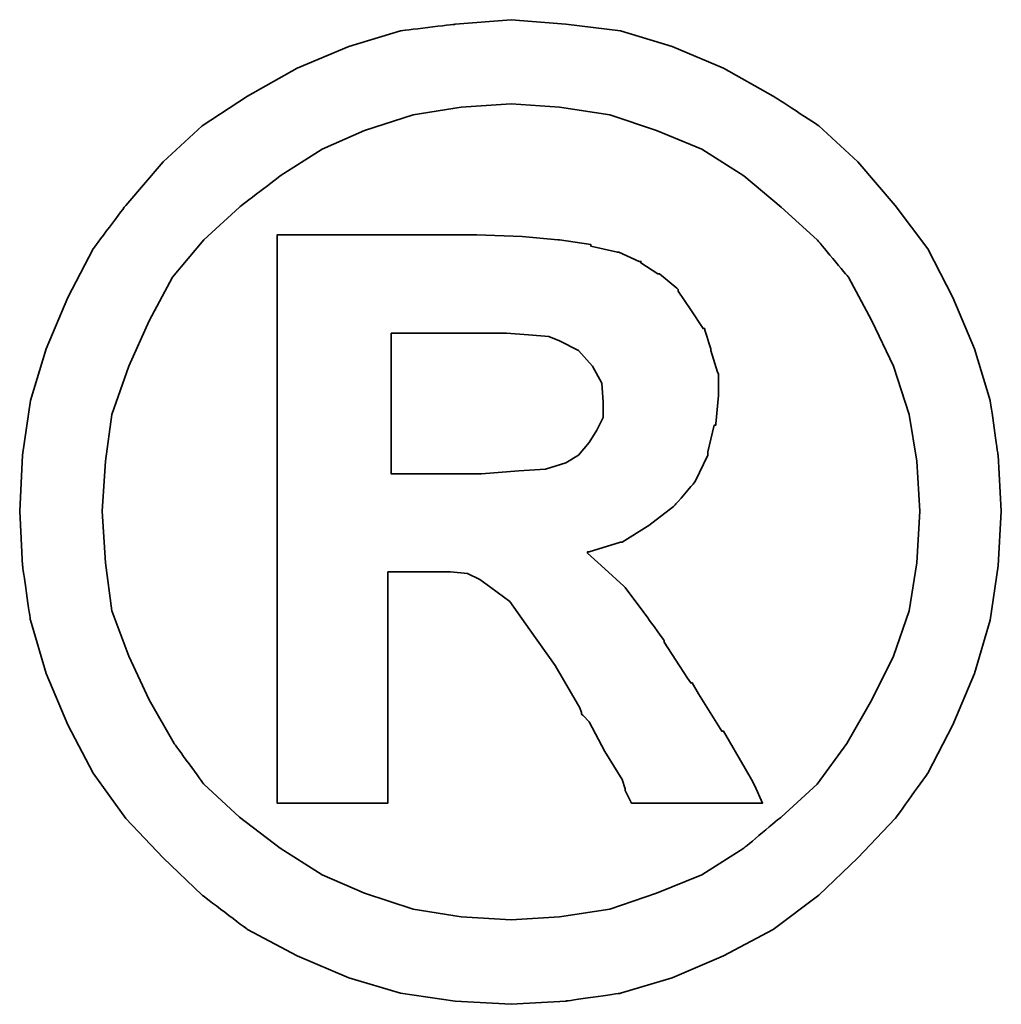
# Model space of a CAD drawing. Header units: millimetres. Extents: x 725 to 1014, y 326 to 423.
# Tile 49 of 51: x 970.12 to 971.23, y 353.43 to 354.54. Entities that reach past the tile are written whole.
import ezdxf

# ---------------------------------------------------------------- set-up
doc = ezdxf.new("R2010")
doc.units = ezdxf.units.MM
doc.header["$LTSCALE"] = 0.15
doc.layers.add('DIM', color=4, linetype='CONTINUOUS')
doc.layers.add('layer 1', color=7, linetype='CONTINUOUS')

# ---------------------------------------------------------------- blocks, each defined once
blk = doc.blocks.new('TBI MOTION logo(完整正式版)')
at = {"layer": 'layer 1', "color": 22, "lineweight": 35}
for points, knots in [([(81.20634, 4.98624), (81.20634, 4.98624), (81.18649, 5.32862), (81.18649, 5.32862), (81.18649, 5.32862), (81.18649, 5.32862), (81.13886, 5.66206), (81.13886, 5.66206), (81.13886, 5.66206), (81.13886, 5.66206), (81.04359, 5.97764), (81.04359, 5.97764), (81.04359, 5.97764), (81.04359, 5.97764), (80.91061, 6.29124), (80.91061, 6.29124), (80.91061, 6.29124), (80.91061, 6.29124), (80.75778, 6.58697), (80.75778, 6.58697), (80.75778, 6.58697), (80.75778, 6.58697), (80.5593, 6.85294), (80.5593, 6.85294), (80.5593, 6.85294), (80.5593, 6.85294), (80.33105, 7.1189), (80.33105, 7.1189), (80.33105, 7.1189), (80.33105, 7.1189), (80.09287, 7.33921), (80.09287, 7.33921), (80.09287, 7.33921), (80.09287, 7.33921), (79.815, 7.51982), (79.815, 7.51982), (79.815, 7.51982), (79.815, 7.51982), (79.51133, 7.69051), (79.51133, 7.69051), (79.51133, 7.69051), (79.51133, 7.69051), (79.19773, 7.8235), (79.19773, 7.8235), (79.19773, 7.8235), (79.19773, 7.8235), (78.88215, 7.91877), (78.88215, 7.91877), (78.88215, 7.91877), (78.88215, 7.91877), (78.54871, 7.95846), (78.54871, 7.95846), (78.54871, 7.95846), (78.54871, 7.95846), (78.21526, 7.98625), (78.21526, 7.98625), (78.21526, 7.98625), (78.21526, 7.98625), (77.87388, 7.95846), (77.87388, 7.95846), (77.87388, 7.95846), (77.87388, 7.95846), (77.54044, 7.91877), (77.54044, 7.91877), (77.54044, 7.91877), (77.54044, 7.91877), (77.22485, 7.8235), (77.22485, 7.8235), (77.22485, 7.8235), (77.22485, 7.8235), (76.91027, 7.69051), (76.91027, 7.69051), (76.91027, 7.69051), (76.91027, 7.69051), (76.6056, 7.51982), (76.6056, 7.51982), (76.6056, 7.51982), (76.6056, 7.51982), (76.32972, 7.33921), (76.32972, 7.33921), (76.32972, 7.33921), (76.32972, 7.33921), (76.09154, 7.1189), (76.09154, 7.1189), (76.09154, 7.1189), (76.09154, 7.1189), (75.86329, 6.85294), (75.86329, 6.85294), (75.86329, 6.85294), (75.86329, 6.85294), (75.66382, 6.58697), (75.66382, 6.58697), (75.66382, 6.58697), (75.66382, 6.58697), (75.51099, 6.29124), (75.51099, 6.29124), (75.51099, 6.29124), (75.51099, 6.29124), (75.37702, 5.97764), (75.37702, 5.97764), (75.37702, 5.97764), (75.37702, 5.97764), (75.28175, 5.66206), (75.28175, 5.66206), (75.28175, 5.66206), (75.28175, 5.66206), (75.23411, 5.32862), (75.23411, 5.32862), (75.23411, 5.32862), (75.23411, 5.32862), (75.21625, 4.98624), (75.21625, 4.98624), (75.21625, 4.98624), (75.21625, 4.98624), (75.23411, 4.6528), (75.23411, 4.6528), (75.23411, 4.6528), (75.23411, 4.6528), (75.28175, 4.32035), (75.28175, 4.32035), (75.28175, 4.32035), (75.28175, 4.32035), (75.37702, 3.99583), (75.37702, 3.99583), (75.37702, 3.99583), (75.37702, 3.99583), (75.51099, 3.68224), (75.51099, 3.68224), (75.51099, 3.68224), (75.51099, 3.68224), (75.66382, 3.38749), (75.66382, 3.38749), (75.66382, 3.38749), (75.66382, 3.38749), (75.86329, 3.10963), (75.86329, 3.10963), (75.86329, 3.10963), (75.86329, 3.10963), (76.09154, 2.87145), (76.09154, 2.87145), (76.09154, 2.87145), (76.09154, 2.87145), (76.32972, 2.6432), (76.32972, 2.6432), (76.32972, 2.6432), (76.32972, 2.6432), (76.6056, 2.43381), (76.6056, 2.43381), (76.6056, 2.43381), (76.6056, 2.43381), (76.91027, 2.27205), (76.91027, 2.27205), (76.91027, 2.27205), (76.91027, 2.27205), (77.22485, 2.13906), (77.22485, 2.13906), (77.22485, 2.13906), (77.22485, 2.13906), (77.54044, 2.0438), (77.54044, 2.0438), (77.54044, 2.0438), (77.54044, 2.0438), (77.87388, 1.99616), (77.87388, 1.99616), (77.87388, 1.99616), (77.87388, 1.99616), (78.21526, 1.97631), (78.21526, 1.97631), (78.21526, 1.97631), (78.21526, 1.97631), (78.54871, 1.99616), (78.54871, 1.99616), (78.54871, 1.99616), (78.54871, 1.99616), (78.88215, 2.0438), (78.88215, 2.0438), (78.88215, 2.0438), (78.88215, 2.0438), (79.19773, 2.13906), (79.19773, 2.13906), (79.19773, 2.13906), (79.19773, 2.13906), (79.51133, 2.27205), (79.51133, 2.27205), (79.51133, 2.27205), (79.51133, 2.27205), (79.815, 2.43381), (79.815, 2.43381), (79.815, 2.43381), (79.815, 2.43381), (80.09287, 2.6432), (80.09287, 2.6432), (80.09287, 2.6432), (80.09287, 2.6432), (80.33105, 2.87145), (80.33105, 2.87145), (80.33105, 2.87145), (80.33105, 2.87145), (80.5593, 3.10963), (80.5593, 3.10963), (80.5593, 3.10963), (80.5593, 3.10963), (80.75778, 3.38749), (80.75778, 3.38749), (80.75778, 3.38749), (80.75778, 3.38749), (80.91061, 3.68224), (80.91061, 3.68224), (80.91061, 3.68224), (80.91061, 3.68224), (81.04359, 3.99583), (81.04359, 3.99583), (81.04359, 3.99583), (81.04359, 3.99583), (81.13886, 4.32035), (81.13886, 4.32035), (81.13886, 4.32035), (81.13886, 4.32035), (81.18649, 4.6528), (81.18649, 4.6528), (81.18649, 4.6528), (81.18649, 4.6528), (81.20634, 4.98624), (81.20634, 4.98624)], [0, 0, 0, 0, 0.0178571, 0.0178571, 0.0178571, 0.0178572, 0.0357143, 0.0357143, 0.0357143, 0.0357143, 0.0535714, 0.0535714, 0.0535714, 0.0535714, 0.0714286, 0.0714286, 0.0714286, 0.0714286, 0.0892857, 0.0892857, 0.0892857, 0.0892857, 0.1071429, 0.1071429, 0.1071429, 0.1071429, 0.125, 0.125, 0.125, 0.125, 0.1428571, 0.1428571, 0.1428571, 0.1428572, 0.1607143, 0.1607143, 0.1607143, 0.1607143, 0.1785714, 0.1785714, 0.1785714, 0.1785714, 0.1964286, 0.1964286, 0.1964286, 0.1964286, 0.2142857, 0.2142857, 0.2142857, 0.2142857, 0.2321429, 0.2321429, 0.2321429, 0.2321429, 0.25, 0.25, 0.25, 0.25, 0.2678571, 0.2678571, 0.2678571, 0.2678572, 0.2857143, 0.2857143, 0.2857143, 0.2857143, 0.3035714, 0.3035714, 0.3035714, 0.3035714, 0.3214286, 0.3214286, 0.3214286, 0.3214286, 0.3392857, 0.3392857, 0.3392857, 0.3392857, 0.3571429, 0.3571429, 0.3571429, 0.3571429, 0.375, 0.375, 0.375, 0.375, 0.3928571, 0.3928571, 0.3928571, 0.3928572, 0.4107143, 0.4107143, 0.4107143, 0.4107143, 0.4285714, 0.4285714, 0.4285714, 0.4285714, 0.4464286, 0.4464286, 0.4464286, 0.4464286, 0.4642857, 0.4642857, 0.4642857, 0.4642857, 0.4821429, 0.4821429, 0.4821429, 0.4821429, 0.5, 0.5, 0.5, 0.5, 0.5178571, 0.5178571, 0.5178571, 0.5178572, 0.5357143, 0.5357143, 0.5357143, 0.5357143, 0.5535714, 0.5535714, 0.5535714, 0.5535714, 0.5714286, 0.5714286, 0.5714286, 0.5714286, 0.5892857, 0.5892857, 0.5892857, 0.5892857, 0.6071429, 0.6071429, 0.6071429, 0.6071429, 0.625, 0.625, 0.625, 0.625, 0.6428571, 0.6428571, 0.6428571, 0.6428572, 0.6607143, 0.6607143, 0.6607143, 0.6607143, 0.6785714, 0.6785714, 0.6785714, 0.6785714, 0.6964286, 0.6964286, 0.6964286, 0.6964286, 0.7142857, 0.7142857, 0.7142857, 0.7142857, 0.7321429, 0.7321429, 0.7321429, 0.7321429, 0.75, 0.75, 0.75, 0.75, 0.7678571, 0.7678571, 0.7678571, 0.7678572, 0.7857143, 0.7857143, 0.7857143, 0.7857143, 0.8035714, 0.8035714, 0.8035714, 0.8035714, 0.8214286, 0.8214286, 0.8214286, 0.8214286, 0.8392857, 0.8392857, 0.8392857, 0.8392857, 0.8571429, 0.8571429, 0.8571429, 0.8571429, 0.875, 0.875, 0.875, 0.875, 0.8928571, 0.8928571, 0.8928571, 0.8928572, 0.9107143, 0.9107143, 0.9107143, 0.9107143, 0.9285714, 0.9285714, 0.9285714, 0.9285714, 0.9464286, 0.9464286, 0.9464286, 0.9464286, 0.9642857, 0.9642857, 0.9642857, 0.9642857, 0.9821429, 0.9821429, 0.9821429, 0.9821429, 1, 1, 1, 1]), ([(80.71014, 4.98624), (80.71014, 4.98624), (80.69129, 5.29091), (80.69129, 5.29091), (80.69129, 5.29091), (80.69129, 5.29091), (80.64464, 5.57672), (80.64464, 5.57672), (80.64464, 5.57672), (80.64464, 5.57672), (80.54937, 5.87245), (80.54937, 5.87245), (80.54937, 5.87245), (80.54937, 5.87245), (80.41639, 6.14833), (80.41639, 6.14833), (80.41639, 6.14833), (80.41639, 6.14833), (80.27349, 6.41429), (80.27349, 6.41429), (80.27349, 6.41429), (80.27349, 6.41429), (80.08295, 6.64255), (80.08295, 6.64255), (80.08295, 6.64255), (80.08295, 6.64255), (79.86264, 6.84301), (79.86264, 6.84301), (79.86264, 6.84301), (79.86264, 6.84301), (79.63439, 7.03355), (79.63439, 7.03355), (79.63439, 7.03355), (79.63439, 7.03355), (79.37835, 7.1963), (79.37835, 7.1963), (79.37835, 7.1963), (79.37835, 7.1963), (79.10246, 7.30944), (79.10246, 7.30944), (79.10246, 7.30944), (79.10246, 7.30944), (78.81665, 7.40471), (78.81665, 7.40471), (78.81665, 7.40471), (78.81665, 7.40471), (78.511, 7.45234), (78.511, 7.45234), (78.511, 7.45234), (78.511, 7.45234), (78.21526, 7.47219), (78.21526, 7.47219), (78.21526, 7.47219), (78.21526, 7.47219), (77.9106, 7.45234), (77.9106, 7.45234), (77.9106, 7.45234), (77.9106, 7.45234), (77.61685, 7.40471), (77.61685, 7.40471), (77.61685, 7.40471), (77.61685, 7.40471), (77.32012, 7.30944), (77.32012, 7.30944), (77.32012, 7.30944), (77.32012, 7.30944), (77.06309, 7.1963), (77.06309, 7.1963), (77.06309, 7.1963), (77.06309, 7.1963), (76.80606, 7.03355), (76.80606, 7.03355), (76.80606, 7.03355), (76.80606, 7.03355), (76.55797, 6.84301), (76.55797, 6.84301), (76.55797, 6.84301), (76.55797, 6.84301), (76.34063, 6.64255), (76.34063, 6.64255), (76.34063, 6.64255), (76.34063, 6.64255), (76.1491, 6.41429), (76.1491, 6.41429), (76.1491, 6.41429), (76.1491, 6.41429), (76.0062, 6.14833), (76.0062, 6.14833), (76.0062, 6.14833), (76.0062, 6.14833), (75.88314, 5.87245), (75.88314, 5.87245), (75.88314, 5.87245), (75.88314, 5.87245), (75.77794, 5.57672), (75.77794, 5.57672), (75.77794, 5.57672), (75.77794, 5.57672), (75.73924, 5.29091), (75.73924, 5.29091), (75.73924, 5.29091), (75.73924, 5.29091), (75.72039, 4.98624), (75.72039, 4.98624), (75.72039, 4.98624), (75.72039, 4.98624), (75.73924, 4.67165), (75.73924, 4.67165), (75.73924, 4.67165), (75.73924, 4.67165), (75.77794, 4.37791), (75.77794, 4.37791), (75.77794, 4.37791), (75.77794, 4.37791), (75.88314, 4.10102), (75.88314, 4.10102), (75.88314, 4.10102), (75.88314, 4.10102), (76.0062, 3.83407), (76.0062, 3.83407), (76.0062, 3.83407), (76.0062, 3.83407), (76.15902, 3.56811), (76.15902, 3.56811), (76.15902, 3.56811), (76.15902, 3.56811), (76.34063, 3.32001), (76.34063, 3.32001), (76.34063, 3.32001), (76.34063, 3.32001), (76.55797, 3.11955), (76.55797, 3.11955), (76.55797, 3.11955), (76.55797, 3.11955), (76.80606, 2.92901), (76.80606, 2.92901), (76.80606, 2.92901), (76.80606, 2.92901), (77.06309, 2.76725), (77.06309, 2.76725), (77.06309, 2.76725), (77.06309, 2.76725), (77.32012, 2.65412), (77.32012, 2.65412), (77.32012, 2.65412), (77.32012, 2.65412), (77.61685, 2.55786), (77.61685, 2.55786), (77.61685, 2.55786), (77.61685, 2.55786), (77.9106, 2.51022), (77.9106, 2.51022), (77.9106, 2.51022), (77.9106, 2.51022), (78.21526, 2.49137), (78.21526, 2.49137), (78.21526, 2.49137), (78.21526, 2.49137), (78.511, 2.51022), (78.511, 2.51022), (78.511, 2.51022), (78.511, 2.51022), (78.81665, 2.55786), (78.81665, 2.55786), (78.81665, 2.55786), (78.81665, 2.55786), (79.10246, 2.65412), (79.10246, 2.65412), (79.10246, 2.65412), (79.10246, 2.65412), (79.37835, 2.76725), (79.37835, 2.76725), (79.37835, 2.76725), (79.37835, 2.76725), (79.63439, 2.92901), (79.63439, 2.92901), (79.63439, 2.92901), (79.63439, 2.92901), (79.86264, 3.11955), (79.86264, 3.11955), (79.86264, 3.11955), (79.86264, 3.11955), (80.08295, 3.32001), (80.08295, 3.32001), (80.08295, 3.32001), (80.08295, 3.32001), (80.26356, 3.56811), (80.26356, 3.56811), (80.26356, 3.56811), (80.26356, 3.56811), (80.41639, 3.83407), (80.41639, 3.83407), (80.41639, 3.83407), (80.41639, 3.83407), (80.54937, 4.10102), (80.54937, 4.10102), (80.54937, 4.10102), (80.54937, 4.10102), (80.64464, 4.37791), (80.64464, 4.37791), (80.64464, 4.37791), (80.64464, 4.37791), (80.69129, 4.67165), (80.69129, 4.67165), (80.69129, 4.67165), (80.69129, 4.67165), (80.71014, 4.98624), (80.71014, 4.98624)], [0, 0, 0, 0, 0.0192308, 0.0192308, 0.0192308, 0.0192308, 0.0384615, 0.0384615, 0.0384615, 0.0384615, 0.0576923, 0.0576923, 0.0576923, 0.0576923, 0.0769231, 0.0769231, 0.0769231, 0.0769231, 0.0961538, 0.0961538, 0.0961538, 0.0961539, 0.1153846, 0.1153846, 0.1153846, 0.1153846, 0.1346154, 0.1346154, 0.1346154, 0.1346154, 0.1538462, 0.1538462, 0.1538462, 0.1538462, 0.1730769, 0.1730769, 0.1730769, 0.1730769, 0.1923077, 0.1923077, 0.1923077, 0.1923077, 0.2115385, 0.2115385, 0.2115385, 0.2115385, 0.2307692, 0.2307692, 0.2307692, 0.2307692, 0.25, 0.25, 0.25, 0.25, 0.2692308, 0.2692308, 0.2692308, 0.2692308, 0.2884615, 0.2884615, 0.2884615, 0.2884615, 0.3076923, 0.3076923, 0.3076923, 0.3076923, 0.3269231, 0.3269231, 0.3269231, 0.3269231, 0.3461538, 0.3461538, 0.3461538, 0.3461539, 0.3653846, 0.3653846, 0.3653846, 0.3653846, 0.3846154, 0.3846154, 0.3846154, 0.3846154, 0.4038462, 0.4038462, 0.4038462, 0.4038462, 0.4230769, 0.4230769, 0.4230769, 0.4230769, 0.4423077, 0.4423077, 0.4423077, 0.4423077, 0.4615385, 0.4615385, 0.4615385, 0.4615385, 0.4807692, 0.4807692, 0.4807692, 0.4807692, 0.5, 0.5, 0.5, 0.5, 0.5192308, 0.5192308, 0.5192308, 0.5192308, 0.5384615, 0.5384615, 0.5384615, 0.5384615, 0.5576923, 0.5576923, 0.5576923, 0.5576923, 0.5769231, 0.5769231, 0.5769231, 0.5769231, 0.5961538, 0.5961538, 0.5961538, 0.5961539, 0.6153846, 0.6153846, 0.6153846, 0.6153846, 0.6346154, 0.6346154, 0.6346154, 0.6346154, 0.6538462, 0.6538462, 0.6538462, 0.6538462, 0.6730769, 0.6730769, 0.6730769, 0.6730769, 0.6923077, 0.6923077, 0.6923077, 0.6923077, 0.7115385, 0.7115385, 0.7115385, 0.7115385, 0.7307692, 0.7307692, 0.7307692, 0.7307692, 0.75, 0.75, 0.75, 0.75, 0.7692308, 0.7692308, 0.7692308, 0.7692308, 0.7884615, 0.7884615, 0.7884615, 0.7884615, 0.8076923, 0.8076923, 0.8076923, 0.8076923, 0.8269231, 0.8269231, 0.8269231, 0.8269231, 0.8461538, 0.8461538, 0.8461538, 0.8461539, 0.8653846, 0.8653846, 0.8653846, 0.8653846, 0.8846154, 0.8846154, 0.8846154, 0.8846154, 0.9038462, 0.9038462, 0.9038462, 0.9038462, 0.9230769, 0.9230769, 0.9230769, 0.9230769, 0.9423077, 0.9423077, 0.9423077, 0.9423077, 0.9615385, 0.9615385, 0.9615385, 0.9615385, 0.9807692, 0.9807692, 0.9807692, 0.9807692, 1, 1, 1, 1]), ([(76.78721, 3.2823), (76.78721, 3.2823), (76.78721, 3.32001), (76.78721, 3.32001), (76.78721, 3.32001), (76.78721, 3.32001), (76.78721, 3.42422), (76.78721, 3.42422), (76.78721, 3.42422), (76.78721, 3.42422), (76.78721, 3.59689), (76.78721, 3.59689), (76.78721, 3.59689), (76.78721, 3.59689), (76.78721, 3.80529), (76.78721, 3.80529), (76.78721, 3.80529), (76.78721, 3.80529), (76.78721, 4.0524), (76.78721, 4.0524), (76.78721, 4.0524), (76.78721, 4.0524), (76.78721, 4.32035), (76.78721, 4.32035), (76.78721, 4.32035), (76.78721, 4.32035), (76.78721, 4.92868), (76.78721, 4.92868), (76.78721, 4.92868), (76.78721, 4.92868), (76.78721, 5.53801), (76.78721, 5.53801), (76.78721, 5.53801), (76.78721, 5.53801), (76.78721, 5.82482), (76.78721, 5.82482), (76.78721, 5.82482), (76.78721, 5.82482), (76.78721, 6.07291), (76.78721, 6.07291), (76.78721, 6.07291), (76.78721, 6.07291), (76.78721, 6.30017), (76.78721, 6.30017), (76.78721, 6.30017), (76.78721, 6.30017), (76.78721, 6.45399), (76.78721, 6.45399), (76.78721, 6.45399), (76.78721, 6.45399), (76.78721, 6.5572), (76.78721, 6.5572), (76.78721, 6.5572), (76.78721, 6.5572), (76.78721, 6.59689), (76.78721, 6.59689), (76.78721, 6.59689), (76.78721, 6.59689), (76.78721, 6.67232), (76.78721, 6.67232), (76.78721, 6.67232), (76.78721, 6.67232), (76.8537, 6.67232), (76.8537, 6.67232), (76.8537, 6.67232), (76.8537, 6.67232), (76.87355, 6.67232), (76.87355, 6.67232), (76.87355, 6.67232), (76.87355, 6.67232), (76.91027, 6.67232), (76.91027, 6.67232), (76.91027, 6.67232), (76.91027, 6.67232), (77.04424, 6.67232), (77.04424, 6.67232), (77.04424, 6.67232), (77.04424, 6.67232), (77.22485, 6.67232), (77.22485, 6.67232), (77.22485, 6.67232), (77.22485, 6.67232), (77.43524, 6.67232), (77.43524, 6.67232), (77.43524, 6.67232), (77.43524, 6.67232), (77.65357, 6.67232), (77.65357, 6.67232), (77.65357, 6.67232), (77.65357, 6.67232), (77.82625, 6.67232), (77.82625, 6.67232), (77.82625, 6.67232), (77.82625, 6.67232), (77.94037, 6.67232), (77.94037, 6.67232), (77.94037, 6.67232), (77.94037, 6.67232), (77.97709, 6.67232), (77.97709, 6.67232), (77.97709, 6.67232), (77.97709, 6.67232), (77.99694, 6.67232), (77.99694, 6.67232), (77.99694, 6.67232), (77.99694, 6.67232), (78.00686, 6.67232), (78.00686, 6.67232), (78.00686, 6.67232), (78.00686, 6.67232), (78.28275, 6.6624), (78.28275, 6.6624), (78.28275, 6.6624), (78.28275, 6.6624), (78.50107, 6.64255), (78.50107, 6.64255), (78.50107, 6.64255), (78.50107, 6.64255), (78.511, 6.64255), (78.511, 6.64255), (78.511, 6.64255), (78.511, 6.64255), (78.70154, 6.61476), (78.70154, 6.61476), (78.70154, 6.61476), (78.70154, 6.61476), (78.70154, 6.60483), (78.70154, 6.60483), (78.70154, 6.60483), (78.70154, 6.60483), (78.86429, 6.56713), (78.86429, 6.56713), (78.86429, 6.56713), (78.86429, 6.56713), (78.87223, 6.56713), (78.87223, 6.56713), (78.87223, 6.56713), (78.87223, 6.56713), (78.99727, 6.51056), (78.99727, 6.51056), (78.99727, 6.51056), (78.99727, 6.51056), (79.00719, 6.51056), (79.00719, 6.51056), (79.00719, 6.51056), (79.00719, 6.51056), (79.00719, 6.50162), (79.00719, 6.50162), (79.00719, 6.50162), (79.00719, 6.50162), (79.1104, 6.43415), (79.1104, 6.43415), (79.1104, 6.43415), (79.1104, 6.43415), (79.12132, 6.43415), (79.12132, 6.43415), (79.12132, 6.43415), (79.12132, 6.43415), (79.22552, 6.34781), (79.22552, 6.34781), (79.22552, 6.34781), (79.22552, 6.34781), (79.23544, 6.33888), (79.23544, 6.33888), (79.23544, 6.33888), (79.23544, 6.33888), (79.23544, 6.32895), (79.23544, 6.32895), (79.23544, 6.32895), (79.23544, 6.32895), (79.31087, 6.21483), (79.31087, 6.21483), (79.31087, 6.21483), (79.31087, 6.21483), (79.38629, 6.1007), (79.38629, 6.1007), (79.38629, 6.1007), (79.38629, 6.1007), (79.3972, 6.1007), (79.3972, 6.1007), (79.3972, 6.1007), (79.3972, 6.1007), (79.3972, 6.09078), (79.3972, 6.09078), (79.3972, 6.09078), (79.3972, 6.09078), (79.43392, 5.97764), (79.43392, 5.97764), (79.43392, 5.97764), (79.43392, 5.97764), (79.43392, 5.96772), (79.43392, 5.96772), (79.43392, 5.96772), (79.43392, 5.96772), (79.47362, 5.83474), (79.47362, 5.83474), (79.47362, 5.83474), (79.47362, 5.83474), (79.48156, 5.82482), (79.48156, 5.82482), (79.48156, 5.82482), (79.48156, 5.82482), (79.48156, 5.69977), (79.48156, 5.69977), (79.48156, 5.69977), (79.48156, 5.69977), (79.48156, 5.69183), (79.48156, 5.69183), (79.48156, 5.69183), (79.48156, 5.69183), (79.4637, 5.51915), (79.4637, 5.51915), (79.4637, 5.51915), (79.4637, 5.51915), (79.4637, 5.51122), (79.4637, 5.51122), (79.4637, 5.51122), (79.4637, 5.51122), (79.45377, 5.51122), (79.45377, 5.51122), (79.45377, 5.51122), (79.45377, 5.51122), (79.41507, 5.34847), (79.41507, 5.34847), (79.41507, 5.34847), (79.41507, 5.34847), (79.41507, 5.33854), (79.41507, 5.33854), (79.41507, 5.33854), (79.41507, 5.33854), (79.41507, 5.32862), (79.41507, 5.32862), (79.41507, 5.32862), (79.41507, 5.32862), (79.33865, 5.16785), (79.33865, 5.16785), (79.33865, 5.16785), (79.33865, 5.16785), (79.33071, 5.15693), (79.33071, 5.15693), (79.33071, 5.15693), (79.33071, 5.15693), (79.2156, 5.02495), (79.2156, 5.02495), (79.2156, 5.02495), (79.2156, 5.02495), (79.20567, 5.01502), (79.20567, 5.01502), (79.20567, 5.01502), (79.20567, 5.01502), (79.05483, 4.89991), (79.05483, 4.89991), (79.05483, 4.89991), (79.05483, 4.89991), (79.04491, 4.89197), (79.04491, 4.89197), (79.04491, 4.89197), (79.04491, 4.89197), (78.89208, 4.7967), (78.89208, 4.7967), (78.89208, 4.7967), (78.89208, 4.7967), (78.88215, 4.7967), (78.88215, 4.7967), (78.88215, 4.7967), (78.88215, 4.7967), (78.69161, 4.73913), (78.69161, 4.73913), (78.69161, 4.73913), (78.69161, 4.73913), (78.68169, 4.73913), (78.68169, 4.73913), (78.68169, 4.73913), (78.68169, 4.73913), (78.68169, 4.72921), (78.68169, 4.72921), (78.68169, 4.72921), (78.68169, 4.72921), (78.78688, 4.63394), (78.78688, 4.63394), (78.78688, 4.63394), (78.78688, 4.63394), (78.902, 4.52875), (78.902, 4.52875), (78.902, 4.52875), (78.902, 4.52875), (78.91093, 4.52081), (78.91093, 4.52081), (78.91093, 4.52081), (78.91093, 4.52081), (79.02506, 4.36798), (79.02506, 4.36798), (79.02506, 4.36798), (79.02506, 4.36798), (79.1501, 4.1953), (79.1501, 4.1953), (79.1501, 4.1953), (79.1501, 4.1953), (79.1501, 4.18736), (79.1501, 4.18736), (79.1501, 4.18736), (79.1501, 4.18736), (79.29201, 3.96705), (79.29201, 3.96705), (79.29201, 3.96705), (79.29201, 3.96705), (79.31087, 3.93828), (79.31087, 3.93828), (79.31087, 3.93828), (79.31087, 3.93828), (79.32079, 3.93828), (79.32079, 3.93828), (79.32079, 3.93828), (79.32079, 3.93828), (79.3585, 3.87178), (79.3585, 3.87178), (79.3585, 3.87178), (79.3585, 3.87178), (79.50141, 3.64353), (79.50141, 3.64353), (79.50141, 3.64353), (79.50141, 3.64353), (79.51133, 3.64353), (79.51133, 3.64353), (79.51133, 3.64353), (79.51133, 3.64353), (79.64431, 3.41528), (79.64431, 3.41528), (79.64431, 3.41528), (79.64431, 3.41528), (79.68202, 3.3478), (79.68202, 3.3478), (79.68202, 3.3478), (79.68202, 3.3478), (79.70187, 3.31009), (79.70187, 3.31009), (79.70187, 3.31009), (79.70187, 3.31009), (79.7495, 3.2049), (79.7495, 3.2049), (79.7495, 3.2049), (79.7495, 3.2049), (79.64431, 3.2049), (79.64431, 3.2049), (79.64431, 3.2049), (79.64431, 3.2049), (79.62546, 3.2049), (79.62546, 3.2049), (79.62546, 3.2049), (79.62546, 3.2049), (79.53912, 3.2049), (79.53912, 3.2049), (79.53912, 3.2049), (79.53912, 3.2049), (79.31087, 3.2049), (79.31087, 3.2049), (79.31087, 3.2049), (79.31087, 3.2049), (79.08262, 3.2049), (79.08262, 3.2049), (79.08262, 3.2049), (79.08262, 3.2049), (79.00719, 3.2049), (79.00719, 3.2049), (79.00719, 3.2049), (79.00719, 3.2049), (78.98735, 3.2049), (78.98735, 3.2049), (78.98735, 3.2049), (78.98735, 3.2049), (78.94964, 3.2049), (78.94964, 3.2049), (78.94964, 3.2049), (78.94964, 3.2049), (78.92979, 3.24459), (78.92979, 3.24459), (78.92979, 3.24459), (78.92979, 3.24459), (78.91093, 3.2823), (78.91093, 3.2823), (78.91093, 3.2823), (78.91093, 3.2823), (78.91093, 3.29223), (78.91093, 3.29223), (78.91093, 3.29223), (78.91093, 3.29223), (78.89208, 3.3478), (78.89208, 3.3478), (78.89208, 3.3478), (78.89208, 3.3478), (78.78688, 3.52048), (78.78688, 3.52048), (78.78688, 3.52048), (78.78688, 3.52048), (78.69161, 3.7001), (78.69161, 3.7001), (78.69161, 3.7001), (78.69161, 3.7001), (78.6539, 3.7388), (78.6539, 3.7388), (78.6539, 3.7388), (78.6539, 3.7388), (78.64398, 3.74873), (78.64398, 3.74873), (78.64398, 3.74873), (78.64398, 3.74873), (78.64398, 3.75766), (78.64398, 3.75766), (78.64398, 3.75766), (78.64398, 3.75766), (78.63405, 3.78644), (78.63405, 3.78644), (78.63405, 3.78644), (78.63405, 3.78644), (78.48321, 4.04347), (78.48321, 4.04347), (78.48321, 4.04347), (78.48321, 4.04347), (78.33038, 4.2618), (78.33038, 4.2618), (78.33038, 4.2618), (78.33038, 4.2618), (78.20732, 4.43447), (78.20732, 4.43447), (78.20732, 4.43447), (78.20732, 4.43447), (78.09221, 4.52081), (78.09221, 4.52081), (78.09221, 4.52081), (78.09221, 4.52081), (78.02472, 4.56845), (78.02472, 4.56845), (78.02472, 4.56845), (78.02472, 4.56845), (77.9493, 4.60616), (77.9493, 4.60616), (77.9493, 4.60616), (77.9493, 4.60616), (77.8451, 4.61608), (77.8451, 4.61608), (77.8451, 4.61608), (77.8451, 4.61608), (77.71113, 4.61608), (77.71113, 4.61608), (77.71113, 4.61608), (77.71113, 4.61608), (77.69128, 4.61608), (77.69128, 4.61608), (77.69128, 4.61608), (77.69128, 4.61608), (77.67342, 4.61608), (77.67342, 4.61608), (77.67342, 4.61608), (77.67342, 4.61608), (77.5583, 4.61608), (77.5583, 4.61608), (77.5583, 4.61608), (77.5583, 4.61608), (77.46303, 4.61608), (77.46303, 4.61608), (77.46303, 4.61608), (77.46303, 4.61608), (77.46303, 4.54761), (77.46303, 4.54761), (77.46303, 4.54761), (77.46303, 4.54761), (77.46303, 4.47318), (77.46303, 4.47318), (77.46303, 4.47318), (77.46303, 4.47318), (77.46303, 4.24294), (77.46303, 4.24294), (77.46303, 4.24294), (77.46303, 4.24294), (77.46303, 3.99583), (77.46303, 3.99583), (77.46303, 3.99583), (77.46303, 3.99583), (77.46303, 3.72888), (77.46303, 3.72888), (77.46303, 3.72888), (77.46303, 3.72888), (77.46303, 3.51055), (77.46303, 3.51055), (77.46303, 3.51055), (77.46303, 3.51055), (77.46303, 3.42422), (77.46303, 3.42422), (77.46303, 3.42422), (77.46303, 3.42422), (77.46303, 3.35773), (77.46303, 3.35773), (77.46303, 3.35773), (77.46303, 3.35773), (77.46303, 3.30017), (77.46303, 3.30017), (77.46303, 3.30017), (77.46303, 3.30017), (77.46303, 3.2823), (77.46303, 3.2823), (77.46303, 3.2823), (77.46303, 3.2823), (77.46303, 3.2049), (77.46303, 3.2049), (77.46303, 3.2049), (77.46303, 3.2049), (77.39753, 3.2049), (77.39753, 3.2049), (77.39753, 3.2049), (77.39753, 3.2049), (77.37768, 3.2049), (77.37768, 3.2049), (77.37768, 3.2049), (77.37768, 3.2049), (77.32012, 3.2049), (77.32012, 3.2049), (77.32012, 3.2049), (77.32012, 3.2049), (77.12165, 3.2049), (77.12165, 3.2049), (77.12165, 3.2049), (77.12165, 3.2049), (76.94897, 3.2049), (76.94897, 3.2049), (76.94897, 3.2049), (76.94897, 3.2049), (76.8924, 3.2049), (76.8924, 3.2049), (76.8924, 3.2049), (76.8924, 3.2049), (76.8537, 3.2049), (76.8537, 3.2049), (76.8537, 3.2049), (76.8537, 3.2049), (76.78721, 3.2049), (76.78721, 3.2049), (76.78721, 3.2049), (76.78721, 3.2049), (76.78721, 3.2823), (76.78721, 3.2823)], [0, 0, 0, 0, 0.0074074, 0.0074074, 0.0074074, 0.0074074, 0.0148148, 0.0148148, 0.0148148, 0.0148148, 0.0222222, 0.0222222, 0.0222222, 0.0222222, 0.0296296, 0.0296296, 0.0296296, 0.0296296, 0.037037, 0.037037, 0.037037, 0.037037, 0.0444444, 0.0444444, 0.0444444, 0.0444445, 0.0518519, 0.0518519, 0.0518519, 0.0518519, 0.0592593, 0.0592593, 0.0592593, 0.0592593, 0.0666667, 0.0666667, 0.0666667, 0.0666667, 0.0740741, 0.0740741, 0.0740741, 0.0740741, 0.0814815, 0.0814815, 0.0814815, 0.0814815, 0.0888889, 0.0888889, 0.0888889, 0.0888889, 0.0962963, 0.0962963, 0.0962963, 0.0962963, 0.1037037, 0.1037037, 0.1037037, 0.1037037, 0.1111111, 0.1111111, 0.1111111, 0.1111111, 0.1185185, 0.1185185, 0.1185185, 0.1185185, 0.1259259, 0.1259259, 0.1259259, 0.1259259, 0.1333333, 0.1333333, 0.1333333, 0.1333333, 0.1407407, 0.1407407, 0.1407407, 0.1407408, 0.1481481, 0.1481481, 0.1481481, 0.1481482, 0.1555556, 0.1555556, 0.1555556, 0.1555556, 0.162963, 0.162963, 0.162963, 0.162963, 0.1703704, 0.1703704, 0.1703704, 0.1703704, 0.1777778, 0.1777778, 0.1777778, 0.1777778, 0.1851852, 0.1851852, 0.1851852, 0.1851852, 0.1925926, 0.1925926, 0.1925926, 0.1925926, 0.2, 0.2, 0.2, 0.2, 0.2074074, 0.2074074, 0.2074074, 0.2074074, 0.2148148, 0.2148148, 0.2148148, 0.2148148, 0.2222222, 0.2222222, 0.2222222, 0.2222222, 0.2296296, 0.2296296, 0.2296296, 0.2296296, 0.237037, 0.237037, 0.237037, 0.237037, 0.2444444, 0.2444444, 0.2444444, 0.2444445, 0.2518519, 0.2518519, 0.2518519, 0.2518519, 0.2592593, 0.2592593, 0.2592593, 0.2592593, 0.2666667, 0.2666667, 0.2666667, 0.2666667, 0.2740741, 0.2740741, 0.2740741, 0.2740741, 0.2814815, 0.2814815, 0.2814815, 0.2814815, 0.2888889, 0.2888889, 0.2888889, 0.2888889, 0.2962963, 0.2962963, 0.2962963, 0.2962963, 0.3037037, 0.3037037, 0.3037037, 0.3037037, 0.3111111, 0.3111111, 0.3111111, 0.3111111, 0.3185185, 0.3185185, 0.3185185, 0.3185185, 0.3259259, 0.3259259, 0.3259259, 0.3259259, 0.3333333, 0.3333333, 0.3333333, 0.3333333, 0.3407407, 0.3407407, 0.3407407, 0.3407408, 0.3481481, 0.3481481, 0.3481481, 0.3481482, 0.3555556, 0.3555556, 0.3555556, 0.3555556, 0.362963, 0.362963, 0.362963, 0.362963, 0.3703704, 0.3703704, 0.3703704, 0.3703704, 0.3777778, 0.3777778, 0.3777778, 0.3777778, 0.3851852, 0.3851852, 0.3851852, 0.3851852, 0.3925926, 0.3925926, 0.3925926, 0.3925926, 0.4, 0.4, 0.4, 0.4, 0.4074074, 0.4074074, 0.4074074, 0.4074074, 0.4148148, 0.4148148, 0.4148148, 0.4148148, 0.4222222, 0.4222222, 0.4222222, 0.4222222, 0.4296296, 0.4296296, 0.4296296, 0.4296296, 0.437037, 0.437037, 0.437037, 0.437037, 0.4444444, 0.4444444, 0.4444444, 0.4444445, 0.4518519, 0.4518519, 0.4518519, 0.4518519, 0.4592593, 0.4592593, 0.4592593, 0.4592593, 0.4666667, 0.4666667, 0.4666667, 0.4666667, 0.4740741, 0.4740741, 0.4740741, 0.4740741, 0.4814815, 0.4814815, 0.4814815, 0.4814815, 0.4888889, 0.4888889, 0.4888889, 0.4888889, 0.4962963, 0.4962963, 0.4962963, 0.4962963, 0.5037037, 0.5037037, 0.5037037, 0.5037037, 0.5111111, 0.5111111, 0.5111111, 0.5111111, 0.5185185, 0.5185185, 0.5185185, 0.5185185, 0.5259259, 0.5259259, 0.5259259, 0.5259259, 0.5333333, 0.5333333, 0.5333333, 0.5333333, 0.5407407, 0.5407407, 0.5407407, 0.5407408, 0.5481481, 0.5481481, 0.5481481, 0.5481482, 0.5555556, 0.5555556, 0.5555556, 0.5555556, 0.562963, 0.562963, 0.562963, 0.562963, 0.5703704, 0.5703704, 0.5703704, 0.5703704, 0.5777778, 0.5777778, 0.5777778, 0.5777778, 0.5851852, 0.5851852, 0.5851852, 0.5851852, 0.5925926, 0.5925926, 0.5925926, 0.5925926, 0.6, 0.6, 0.6, 0.6, 0.6074074, 0.6074074, 0.6074074, 0.6074074, 0.6148148, 0.6148148, 0.6148148, 0.6148148, 0.6222222, 0.6222222, 0.6222222, 0.6222222, 0.6296296, 0.6296296, 0.6296296, 0.6296296, 0.637037, 0.637037, 0.637037, 0.637037, 0.6444444, 0.6444444, 0.6444444, 0.6444445, 0.6518519, 0.6518519, 0.6518519, 0.6518519, 0.6592593, 0.6592593, 0.6592593, 0.6592593, 0.6666667, 0.6666667, 0.6666667, 0.6666667, 0.6740741, 0.6740741, 0.6740741, 0.6740741, 0.6814815, 0.6814815, 0.6814815, 0.6814815, 0.6888889, 0.6888889, 0.6888889, 0.6888889, 0.6962963, 0.6962963, 0.6962963, 0.6962963, 0.7037037, 0.7037037, 0.7037037, 0.7037037, 0.7111111, 0.7111111, 0.7111111, 0.7111111, 0.7185185, 0.7185185, 0.7185185, 0.7185185, 0.7259259, 0.7259259, 0.7259259, 0.7259259, 0.7333333, 0.7333333, 0.7333333, 0.7333333, 0.7407407, 0.7407407, 0.7407407, 0.7407408, 0.7481481, 0.7481481, 0.7481481, 0.7481482, 0.7555556, 0.7555556, 0.7555556, 0.7555556, 0.762963, 0.762963, 0.762963, 0.762963, 0.7703704, 0.7703704, 0.7703704, 0.7703704, 0.7777778, 0.7777778, 0.7777778, 0.7777778, 0.7851852, 0.7851852, 0.7851852, 0.7851852, 0.7925926, 0.7925926, 0.7925926, 0.7925926, 0.8, 0.8, 0.8, 0.8, 0.8074074, 0.8074074, 0.8074074, 0.8074074, 0.8148148, 0.8148148, 0.8148148, 0.8148148, 0.8222222, 0.8222222, 0.8222222, 0.8222222, 0.8296296, 0.8296296, 0.8296296, 0.8296296, 0.837037, 0.837037, 0.837037, 0.837037, 0.8444444, 0.8444444, 0.8444444, 0.8444445, 0.8518519, 0.8518519, 0.8518519, 0.8518519, 0.8592593, 0.8592593, 0.8592593, 0.8592593, 0.8666667, 0.8666667, 0.8666667, 0.8666667, 0.8740741, 0.8740741, 0.8740741, 0.8740741, 0.8814815, 0.8814815, 0.8814815, 0.8814815, 0.8888889, 0.8888889, 0.8888889, 0.8888889, 0.8962963, 0.8962963, 0.8962963, 0.8962963, 0.9037037, 0.9037037, 0.9037037, 0.9037037, 0.9111111, 0.9111111, 0.9111111, 0.9111111, 0.9185185, 0.9185185, 0.9185185, 0.9185185, 0.9259259, 0.9259259, 0.9259259, 0.9259259, 0.9333333, 0.9333333, 0.9333333, 0.9333333, 0.9407407, 0.9407407, 0.9407407, 0.9407408, 0.9481481, 0.9481481, 0.9481481, 0.9481482, 0.9555556, 0.9555556, 0.9555556, 0.9555556, 0.962963, 0.962963, 0.962963, 0.962963, 0.9703704, 0.9703704, 0.9703704, 0.9703704, 0.9777778, 0.9777778, 0.9777778, 0.9777778, 0.9851852, 0.9851852, 0.9851852, 0.9851852, 0.9925926, 0.9925926, 0.9925926, 0.9925926, 1, 1, 1, 1]), ([(77.48288, 6.07291), (77.48288, 6.07291), (77.48288, 5.99551), (77.48288, 5.99551), (77.48288, 5.99551), (77.48288, 5.99551), (77.48288, 5.82482), (77.48288, 5.82482), (77.48288, 5.82482), (77.48288, 5.82482), (77.48288, 5.63328), (77.48288, 5.63328), (77.48288, 5.63328), (77.48288, 5.63328), (77.48288, 5.46358), (77.48288, 5.46358), (77.48288, 5.46358), (77.48288, 5.46358), (77.48288, 5.29091), (77.48288, 5.29091), (77.48288, 5.29091), (77.48288, 5.29091), (77.48288, 5.21449), (77.48288, 5.21449), (77.48288, 5.21449), (77.48288, 5.21449), (77.50074, 5.21449), (77.50074, 5.21449), (77.50074, 5.21449), (77.50074, 5.21449), (77.71113, 5.21449), (77.71113, 5.21449), (77.71113, 5.21449), (77.71113, 5.21449), (77.94037, 5.21449), (77.94037, 5.21449), (77.94037, 5.21449), (77.94037, 5.21449), (78.01579, 5.21449), (78.01579, 5.21449), (78.01579, 5.21449), (78.01579, 5.21449), (78.03465, 5.21449), (78.03465, 5.21449), (78.03465, 5.21449), (78.03465, 5.21449), (78.2629, 5.23335), (78.2629, 5.23335), (78.2629, 5.23335), (78.2629, 5.23335), (78.42565, 5.24327), (78.42565, 5.24327), (78.42565, 5.24327), (78.42565, 5.24327), (78.54871, 5.28098), (78.54871, 5.28098), (78.54871, 5.28098), (78.54871, 5.28098), (78.62611, 5.32862), (78.62611, 5.32862), (78.62611, 5.32862), (78.62611, 5.32862), (78.69161, 5.40503), (78.69161, 5.40503), (78.69161, 5.40503), (78.69161, 5.40503), (78.73925, 5.48145), (78.73925, 5.48145), (78.73925, 5.48145), (78.73925, 5.48145), (78.77696, 5.55885), (78.77696, 5.55885), (78.77696, 5.55885), (78.77696, 5.55885), (78.77696, 5.65214), (78.77696, 5.65214), (78.77696, 5.65214), (78.77696, 5.65214), (78.76902, 5.76726), (78.76902, 5.76726), (78.76902, 5.76726), (78.76902, 5.76726), (78.71146, 5.87245), (78.71146, 5.87245), (78.71146, 5.87245), (78.71146, 5.87245), (78.62611, 5.96772), (78.62611, 5.96772), (78.62611, 5.96772), (78.62611, 5.96772), (78.511, 6.02528), (78.511, 6.02528), (78.511, 6.02528), (78.511, 6.02528), (78.44451, 6.05306), (78.44451, 6.05306), (78.44451, 6.05306), (78.44451, 6.05306), (78.32046, 6.06299), (78.32046, 6.06299), (78.32046, 6.06299), (78.32046, 6.06299), (78.18748, 6.07291), (78.18748, 6.07291), (78.18748, 6.07291), (78.18748, 6.07291), (77.99694, 6.07291), (77.99694, 6.07291), (77.99694, 6.07291), (77.99694, 6.07291), (77.97709, 6.07291), (77.97709, 6.07291), (77.97709, 6.07291), (77.97709, 6.07291), (77.90167, 6.07291), (77.90167, 6.07291), (77.90167, 6.07291), (77.90167, 6.07291), (77.69128, 6.07291), (77.69128, 6.07291), (77.69128, 6.07291), (77.69128, 6.07291), (77.50074, 6.07291), (77.50074, 6.07291), (77.50074, 6.07291), (77.50074, 6.07291), (77.48288, 6.07291), (77.48288, 6.07291)], [0, 0, 0, 0, 0.03125, 0.03125, 0.03125, 0.03125, 0.0625, 0.0625, 0.0625, 0.0625, 0.09375, 0.09375, 0.09375, 0.09375, 0.125, 0.125, 0.125, 0.125, 0.15625, 0.15625, 0.15625, 0.15625, 0.1875, 0.1875, 0.1875, 0.1875, 0.21875, 0.21875, 0.21875, 0.21875, 0.25, 0.25, 0.25, 0.25, 0.28125, 0.28125, 0.28125, 0.28125, 0.3125, 0.3125, 0.3125, 0.3125, 0.34375, 0.34375, 0.34375, 0.34375, 0.375, 0.375, 0.375, 0.375, 0.40625, 0.40625, 0.40625, 0.40625, 0.4375, 0.4375, 0.4375, 0.4375, 0.46875, 0.46875, 0.46875, 0.46875, 0.5, 0.5, 0.5, 0.5, 0.53125, 0.53125, 0.53125, 0.53125, 0.5625, 0.5625, 0.5625, 0.5625, 0.59375, 0.59375, 0.59375, 0.59375, 0.625, 0.625, 0.625, 0.625, 0.65625, 0.65625, 0.65625, 0.65625, 0.6875, 0.6875, 0.6875, 0.6875, 0.71875, 0.71875, 0.71875, 0.71875, 0.75, 0.75, 0.75, 0.75, 0.78125, 0.78125, 0.78125, 0.78125, 0.8125, 0.8125, 0.8125, 0.8125, 0.84375, 0.84375, 0.84375, 0.84375, 0.875, 0.875, 0.875, 0.875, 0.90625, 0.90625, 0.90625, 0.90625, 0.9375, 0.9375, 0.9375, 0.9375, 0.96875, 0.96875, 0.96875, 0.96875, 1, 1, 1, 1])]:
    blk.add_open_spline(points, degree=3, knots=knots, dxfattribs=at)

msp = doc.modelspace()

# ---------------------------------------------------------------- block references
at = {"layer": 'DIM', "color": 7, "xscale": 0.1852549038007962, "yscale": 0.1852549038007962, "zscale": 0.1852549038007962}
msp.add_blockref('TBI MOTION logo(完整正式版)', (956.1882, 353.0618), dxfattribs=at)

doc.saveas('drawing.dxf')
